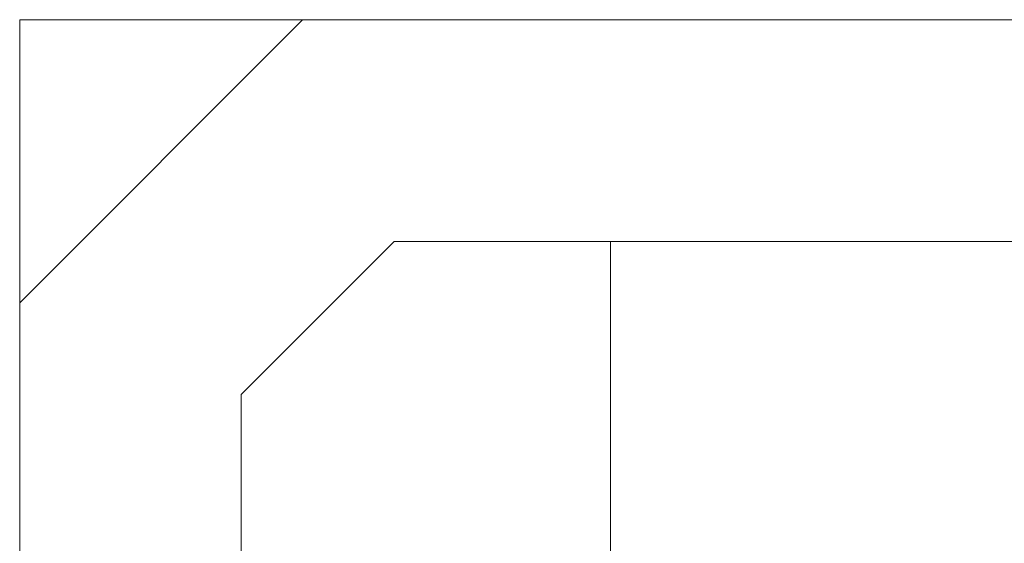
# Model space of a CAD drawing. Header units: feet. Extents: x 8 to 127, y 6 to 90.
# Tile 178 of 256: x 33.415 to 34.082, y 59.198 to 59.552. Entities that reach past the tile are written whole.
import ezdxf

# ---------------------------------------------------------------- set-up
doc = ezdxf.new("R2010")
doc.units = ezdxf.units.FT
doc.header["$MEASUREMENT"] = 0
doc.layers.add('madeira', color=35, linetype='Continuous')
doc.layers.add('MOBILIARIO', color=250, linetype='Continuous')

msp = doc.modelspace()

# ---------------------------------------------------------------- linework, layer by layer
at = {"layer": 'madeira', "lineweight": 5}
for p, q in [((35.76522, 59.55193), (33.41518, 59.55189)), ((33.41522, 57.0997), (33.41522, 59.55195))]:
    msp.add_line(p, q, dxfattribs=at)
at = {"layer": 'MOBILIARIO', "lineweight": 5}
for p, q in [((33.60664, 59.55195), (33.41522, 59.36053)), ((34.52379, 59.55195), (33.60664, 59.55195)), ((33.56522, 59.2984), (33.66877, 59.40195)), ((33.66877, 59.40195), (34.46166, 59.40195)), ((33.81522, 59.40195), (33.81522, 58.65195)), ((33.41522, 59.36053), (33.41522, 58.44337)), ((33.56522, 58.5055), (33.56522, 59.2984))]:
    msp.add_line(p, q, dxfattribs=at)

doc.saveas('drawing.dxf')
